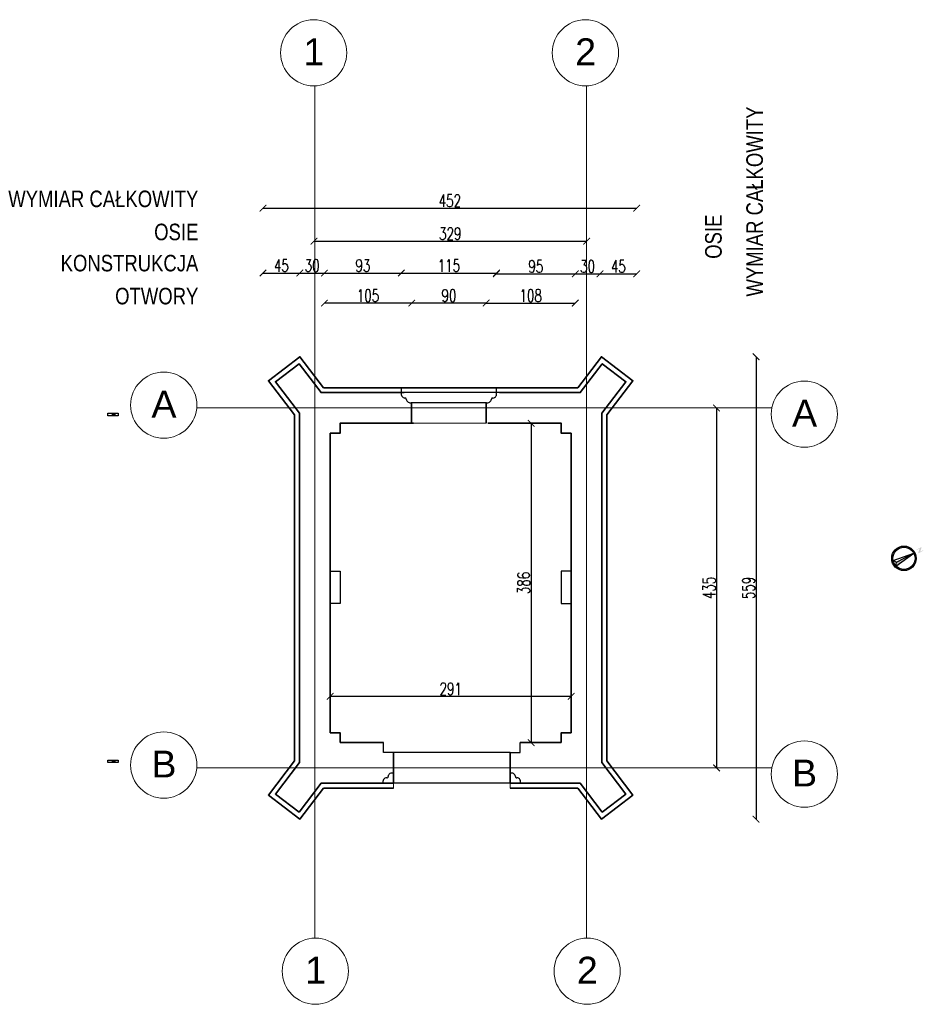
# Model space of a CAD drawing. Header units: millimetres. Extents: x -37887 to 94344, y -69777 to 116976.
# Tile 28 of 205: x 13415 to 24334, y -35885 to -23986. Entities that reach past the tile are written whole.
import ezdxf
from ezdxf.enums import TextEntityAlignment as Align

# ---------------------------------------------------------------- set-up
doc = ezdxf.new("R2010")
doc.units = ezdxf.units.MM
doc.linetypes.add('Linia siatki', pattern=[19.05, 12.7, -3.175, 0, -3.175])
for name, color, linetype, lineweight in [('01_inwentaryzacja', 8, 'Continuous', 9), ('02_odbudowa', 7, 'Continuous', 30), ('0_WYMIAROWANIE', 6, 'Continuous', 9), ('AR_Wymiary zewnętrzne', 6, 'Continuous', 15), ('S-GRID', 1, 'Continuous', 9), ('S-GRID-IDEN', 1, 'Continuous', 9)]:
    doc.layers.add(name, color=color, linetype=linetype, lineweight=lineweight)
doc.styles.add('Arial', font='arial.ttf', dxfattribs={"height": 324.565868})
doc.styles.add('Arial Condensed', font='arial.ttf', dxfattribs={"width": 0.8})
doc.styles.add('ROMANS', font='romans', dxfattribs={"width": 0.7})
doc.dimstyles.new('WYMIAROWANIE_PIOTR', dxfattribs={"dimtxt": 150, "dimasz": 80, "dimexe": 0.18, "dimexo": 0.0625, "dimgap": 15, "dimtad": 1, "dimtoh": 1, "dimdec": 0, "dimlfac": 0.1, "dimzin": 0, "dimdsep": 46, "dimtxsty": 'ROMANS', "dimblk": 'ARCHTICK', "dimcen": 0.09, "dimse1": 1, "dimse2": 1, "dimadec": 0, "dimazin": 0, "dimtfac": 1, "dimtdec": 0, "dimtix": 1, "dimtmove": 1, "dimatfit": 3, "dimldrblk": 'ARCHTICK', "dimfxl": 0, "dimtolj": 1, "dimtzin": 0, "dimarcsym": 0})

# ---------------------------------------------------------------- blocks, each defined once
blk = doc.blocks.new('_ARCHTICK')
at = {"color": 0, "linetype": 'ByBlock', "const_width": 0.15}
blk.add_lwpolyline([(-0.5, -0.5), (0.5, 0.5)], dxfattribs=at)
blk = doc.blocks.new('*D51')
at = {"layer": '0_WYMIAROWANIE', "color": 0, "lineweight": -2}
blk.add_line((16971, -26662), (20265, -26662), dxfattribs=at)
at = {"layer": 'Defpoints', "color": 0}
for p in [(16971, -25737), (20265, -26662), (20265, -29041)]:
    blk.add_point(p, dxfattribs=at)
at = {"layer": '0_WYMIAROWANIE', "color": 0, "lineweight": -2, "xscale": 80, "yscale": 80, "zscale": 80, "rotation": 180}
blk.add_blockref('_ARCHTICK', (16971, -26662), dxfattribs=at)
at = {"layer": '0_WYMIAROWANIE', "color": 0, "lineweight": -2, "xscale": 80, "yscale": 80, "zscale": 80}
blk.add_blockref('_ARCHTICK', (20265, -26662), dxfattribs=at)
at = {"layer": '0_WYMIAROWANIE', "color": 0, "insert": (18618, -26572), "char_height": 150, "attachment_point": 5, "style": 'ROMANS'}
blk.add_mtext('\\A1;329', dxfattribs=at)
blk = doc.blocks.new('*D52')
at = {"layer": '0_WYMIAROWANIE', "color": 0, "lineweight": -2}
blk.add_line((16355, -26264), (20871, -26264), dxfattribs=at)
at = {"layer": 'Defpoints', "color": 0}
for p in [(20871, -26264), (16355, -29294), (20871, -29294)]:
    blk.add_point(p, dxfattribs=at)
at = {"layer": '0_WYMIAROWANIE', "color": 0, "lineweight": -2, "xscale": 80, "yscale": 80, "zscale": 80, "rotation": 180}
blk.add_blockref('_ARCHTICK', (16355, -26264), dxfattribs=at)
at = {"layer": '0_WYMIAROWANIE', "color": 0, "lineweight": -2, "xscale": 80, "yscale": 80, "zscale": 80}
blk.add_blockref('_ARCHTICK', (20871, -26264), dxfattribs=at)
at = {"layer": '0_WYMIAROWANIE', "color": 0, "insert": (18613, -26174), "char_height": 150, "attachment_point": 5, "style": 'ROMANS'}
blk.add_mtext('\\A1;452', dxfattribs=at)
blk = doc.blocks.new('*D65')
at = {"layer": '0_WYMIAROWANIE', "color": 0, "lineweight": -2}
blk.add_line((16355, -27047), (16800, -27047), dxfattribs=at)
at = {"layer": 'Defpoints', "color": 0}
for p in [(16800, -27047), (16800, -27721), (16355, -28061)]:
    blk.add_point(p, dxfattribs=at)
at = {"layer": '0_WYMIAROWANIE', "color": 0, "lineweight": -2, "xscale": 80, "yscale": 80, "zscale": 80, "rotation": 180}
blk.add_blockref('_ARCHTICK', (16355, -27047), dxfattribs=at)
at = {"layer": '0_WYMIAROWANIE', "color": 0, "lineweight": -2, "xscale": 80, "yscale": 80, "zscale": 80}
blk.add_blockref('_ARCHTICK', (16800, -27047), dxfattribs=at)
at = {"layer": '0_WYMIAROWANIE', "color": 0, "insert": (16577, -26957), "char_height": 150, "attachment_point": 5, "style": 'ROMANS'}
blk.add_mtext('\\A1;45', dxfattribs=at)
blk = doc.blocks.new('*D53')
at = {"layer": '0_WYMIAROWANIE', "color": 0, "lineweight": -2}
blk.add_line((16800, -27047), (17097, -27047), dxfattribs=at)
at = {"layer": 'Defpoints', "color": 0}
for p in [(17097, -27047), (16800, -27721), (17097, -28111)]:
    blk.add_point(p, dxfattribs=at)
at = {"layer": '0_WYMIAROWANIE', "color": 0, "lineweight": -2, "xscale": 80, "yscale": 80, "zscale": 80, "rotation": 180}
blk.add_blockref('_ARCHTICK', (16800, -27047), dxfattribs=at)
at = {"layer": '0_WYMIAROWANIE', "color": 0, "lineweight": -2, "xscale": 80, "yscale": 80, "zscale": 80}
blk.add_blockref('_ARCHTICK', (17097, -27047), dxfattribs=at)
at = {"layer": '0_WYMIAROWANIE', "color": 0, "insert": (16949, -26957), "char_height": 150, "attachment_point": 5, "style": 'ROMANS'}
blk.add_mtext('\\A1;30', dxfattribs=at)
blk = doc.blocks.new('*D54')
at = {"layer": '0_WYMIAROWANIE', "color": 0, "lineweight": -2}
blk.add_line((17097, -27047), (18027, -27047), dxfattribs=at)
at = {"layer": 'Defpoints', "color": 0}
for p in [(18027, -27047), (17097, -28111), (18027, -28433)]:
    blk.add_point(p, dxfattribs=at)
at = {"layer": '0_WYMIAROWANIE', "color": 0, "lineweight": -2, "xscale": 80, "yscale": 80, "zscale": 80, "rotation": 180}
blk.add_blockref('_ARCHTICK', (17097, -27047), dxfattribs=at)
at = {"layer": '0_WYMIAROWANIE', "color": 0, "lineweight": -2, "xscale": 80, "yscale": 80, "zscale": 80}
blk.add_blockref('_ARCHTICK', (18027, -27047), dxfattribs=at)
at = {"layer": '0_WYMIAROWANIE', "color": 0, "insert": (17562, -26957), "char_height": 150, "attachment_point": 5, "style": 'ROMANS'}
blk.add_mtext('\\A1;93', dxfattribs=at)
blk = doc.blocks.new('*D55')
at = {"layer": '0_WYMIAROWANIE', "color": 0, "lineweight": -2}
blk.add_line((18027, -27047), (19176, -27047), dxfattribs=at)
at = {"layer": 'Defpoints', "color": 0}
for p in [(19176, -27047), (18027, -28433), (19176, -28433)]:
    blk.add_point(p, dxfattribs=at)
at = {"layer": '0_WYMIAROWANIE', "color": 0, "lineweight": -2, "xscale": 80, "yscale": 80, "zscale": 80, "rotation": 180}
blk.add_blockref('_ARCHTICK', (18027, -27047), dxfattribs=at)
at = {"layer": '0_WYMIAROWANIE', "color": 0, "lineweight": -2, "xscale": 80, "yscale": 80, "zscale": 80}
blk.add_blockref('_ARCHTICK', (19176, -27047), dxfattribs=at)
at = {"layer": '0_WYMIAROWANIE', "color": 0, "insert": (18602, -26957), "char_height": 150, "attachment_point": 5, "style": 'ROMANS'}
blk.add_mtext('\\A1;115', dxfattribs=at)
blk = doc.blocks.new('*D56')
at = {"layer": '0_WYMIAROWANIE', "color": 0, "lineweight": -2}
blk.add_line((19176, -27057), (20129, -27057), dxfattribs=at)
at = {"layer": 'Defpoints', "color": 0}
for p in [(20129, -27057), (20129, -28111), (19176, -28433)]:
    blk.add_point(p, dxfattribs=at)
at = {"layer": '0_WYMIAROWANIE', "color": 0, "lineweight": -2, "xscale": 80, "yscale": 80, "zscale": 80, "rotation": 180}
blk.add_blockref('_ARCHTICK', (19176, -27057), dxfattribs=at)
at = {"layer": '0_WYMIAROWANIE', "color": 0, "lineweight": -2, "xscale": 80, "yscale": 80, "zscale": 80}
blk.add_blockref('_ARCHTICK', (20129, -27057), dxfattribs=at)
at = {"layer": '0_WYMIAROWANIE', "color": 0, "insert": (19652, -26967), "char_height": 150, "attachment_point": 5, "style": 'ROMANS'}
blk.add_mtext('\\A1;95', dxfattribs=at)
blk = doc.blocks.new('*D57')
at = {"layer": '0_WYMIAROWANIE', "color": 0, "lineweight": -2}
blk.add_line((20129, -27057), (20426, -27057), dxfattribs=at)
at = {"layer": 'Defpoints', "color": 0}
for p in [(20426, -27057), (20426, -27721), (20129, -28111)]:
    blk.add_point(p, dxfattribs=at)
at = {"layer": '0_WYMIAROWANIE', "color": 0, "lineweight": -2, "xscale": 80, "yscale": 80, "zscale": 80, "rotation": 180}
blk.add_blockref('_ARCHTICK', (20129, -27057), dxfattribs=at)
at = {"layer": '0_WYMIAROWANIE', "color": 0, "lineweight": -2, "xscale": 80, "yscale": 80, "zscale": 80}
blk.add_blockref('_ARCHTICK', (20426, -27057), dxfattribs=at)
at = {"layer": '0_WYMIAROWANIE', "color": 0, "insert": (20277, -26967), "char_height": 150, "attachment_point": 5, "style": 'ROMANS'}
blk.add_mtext('\\A1;30', dxfattribs=at)
blk = doc.blocks.new('*D58')
at = {"layer": '0_WYMIAROWANIE', "color": 0, "lineweight": -2}
blk.add_line((20426, -27057), (20871, -27057), dxfattribs=at)
at = {"layer": 'Defpoints', "color": 0}
for p in [(20871, -27057), (20426, -27721), (20871, -28061)]:
    blk.add_point(p, dxfattribs=at)
at = {"layer": '0_WYMIAROWANIE', "color": 0, "lineweight": -2, "xscale": 80, "yscale": 80, "zscale": 80, "rotation": 180}
blk.add_blockref('_ARCHTICK', (20426, -27057), dxfattribs=at)
at = {"layer": '0_WYMIAROWANIE', "color": 0, "lineweight": -2, "xscale": 80, "yscale": 80, "zscale": 80}
blk.add_blockref('_ARCHTICK', (20871, -27057), dxfattribs=at)
at = {"layer": '0_WYMIAROWANIE', "color": 0, "insert": (20649, -26967), "char_height": 150, "attachment_point": 5, "style": 'ROMANS'}
blk.add_mtext('\\A1;45', dxfattribs=at)
blk = doc.blocks.new('*D59')
at = {"layer": '0_WYMIAROWANIE', "color": 0, "lineweight": -2}
blk.add_line((18152, -27410), (17097, -27410), dxfattribs=at)
at = {"layer": 'Defpoints', "color": 0}
for p in [(17097, -27410), (17097, -28111), (18152, -28613)]:
    blk.add_point(p, dxfattribs=at)
at = {"layer": '0_WYMIAROWANIE', "color": 0, "lineweight": -2, "xscale": 80, "yscale": 80, "zscale": 80, "rotation": 180}
blk.add_blockref('_ARCHTICK', (17097, -27410), dxfattribs=at)
at = {"layer": '0_WYMIAROWANIE', "color": 0, "lineweight": -2, "xscale": 80, "yscale": 80, "zscale": 80}
blk.add_blockref('_ARCHTICK', (18152, -27410), dxfattribs=at)
at = {"layer": '0_WYMIAROWANIE', "color": 0, "insert": (17624, -27320), "char_height": 150, "attachment_point": 5, "style": 'ROMANS'}
blk.add_mtext('\\A1;105', dxfattribs=at)
blk = doc.blocks.new('*D60')
at = {"layer": '0_WYMIAROWANIE', "color": 0, "lineweight": -2}
blk.add_line((19052, -27410), (18152, -27410), dxfattribs=at)
at = {"layer": 'Defpoints', "color": 0}
for p in [(18152, -27410), (18152, -28613), (19052, -28613)]:
    blk.add_point(p, dxfattribs=at)
at = {"layer": '0_WYMIAROWANIE', "color": 0, "lineweight": -2, "xscale": 80, "yscale": 80, "zscale": 80, "rotation": 180}
blk.add_blockref('_ARCHTICK', (18152, -27410), dxfattribs=at)
at = {"layer": '0_WYMIAROWANIE', "color": 0, "lineweight": -2, "xscale": 80, "yscale": 80, "zscale": 80}
blk.add_blockref('_ARCHTICK', (19052, -27410), dxfattribs=at)
at = {"layer": '0_WYMIAROWANIE', "color": 0, "insert": (18602, -27320), "char_height": 150, "attachment_point": 5, "style": 'ROMANS'}
blk.add_mtext('\\A1;90', dxfattribs=at)
blk = doc.blocks.new('*D61')
at = {"layer": '0_WYMIAROWANIE', "color": 0, "lineweight": -2}
blk.add_line((19052, -27410), (20129, -27410), dxfattribs=at)
at = {"layer": 'Defpoints', "color": 0}
for p in [(20129, -27410), (20129, -28111), (19052, -28613)]:
    blk.add_point(p, dxfattribs=at)
at = {"layer": '0_WYMIAROWANIE', "color": 0, "lineweight": -2, "xscale": 80, "yscale": 80, "zscale": 80, "rotation": 180}
blk.add_blockref('_ARCHTICK', (19052, -27410), dxfattribs=at)
at = {"layer": '0_WYMIAROWANIE', "color": 0, "lineweight": -2, "xscale": 80, "yscale": 80, "zscale": 80}
blk.add_blockref('_ARCHTICK', (20129, -27410), dxfattribs=at)
at = {"layer": '0_WYMIAROWANIE', "color": 0, "insert": (19590, -27320), "char_height": 150, "attachment_point": 5, "style": 'ROMANS'}
blk.add_mtext('\\A1;108', dxfattribs=at)
blk = doc.blocks.new('*D62')
at = {"layer": '0_WYMIAROWANIE', "color": 0, "lineweight": -2}
blk.add_line((22313, -28059), (22313, -33647), dxfattribs=at)
at = {"layer": 'Defpoints', "color": 0}
for p in [(20920, -28059), (20920, -33647), (22313, -33647)]:
    blk.add_point(p, dxfattribs=at)
at = {"layer": '0_WYMIAROWANIE', "color": 0, "lineweight": -2, "xscale": 80, "yscale": 80, "zscale": 80}
for p, rotation in [((22313, -28059), 90), ((22313, -33647), 270)]:
    blk.add_blockref('_ARCHTICK', p, dxfattribs=dict(at, rotation=rotation))
at = {"layer": '0_WYMIAROWANIE', "color": 0, "insert": (22223, -30853), "char_height": 150, "attachment_point": 5, "rotation": 90, "style": 'ROMANS'}
blk.add_mtext('\\A1;559', dxfattribs=at)
blk = doc.blocks.new('*D63')
at = {"layer": '0_WYMIAROWANIE', "color": 0, "lineweight": -2}
blk.add_line((17166, -32163), (20080, -32163), dxfattribs=at)
at = {"layer": 'Defpoints', "color": 0}
for p in [(20080, -32163), (20080, -32603), (17166, -32843)]:
    blk.add_point(p, dxfattribs=at)
at = {"layer": '0_WYMIAROWANIE', "color": 0, "lineweight": -2, "xscale": 80, "yscale": 80, "zscale": 80, "rotation": 180}
blk.add_blockref('_ARCHTICK', (17166, -32163), dxfattribs=at)
at = {"layer": '0_WYMIAROWANIE', "color": 0, "lineweight": -2, "xscale": 80, "yscale": 80, "zscale": 80}
blk.add_blockref('_ARCHTICK', (20080, -32163), dxfattribs=at)
at = {"layer": '0_WYMIAROWANIE', "color": 0, "insert": (18623, -32073), "char_height": 150, "attachment_point": 5, "style": 'ROMANS'}
blk.add_mtext('\\A1;291', dxfattribs=at)
blk = doc.blocks.new('Siatka - 4 mm-108067-PARTER')
at = {"layer": 'S-GRID-IDEN'}
blk.add_circle((0, 0), 4, dxfattribs=at)
blk = doc.blocks.new('*D50')
at = {"layer": '0_WYMIAROWANIE', "color": 0, "lineweight": -2}
blk.add_line((19595, -28863), (19595, -32723), dxfattribs=at)
at = {"layer": 'Defpoints', "color": 0}
for p in [(19960, -28863), (19595, -32723), (19960, -32723)]:
    blk.add_point(p, dxfattribs=at)
at = {"layer": '0_WYMIAROWANIE', "color": 0, "lineweight": -2, "xscale": 80, "yscale": 80, "zscale": 80}
for p, rotation in [((19595, -28863), 90), ((19595, -32723), 270)]:
    blk.add_blockref('_ARCHTICK', p, dxfattribs=dict(at, rotation=rotation))
at = {"layer": '0_WYMIAROWANIE', "color": 0, "insert": (19505, -30793), "char_height": 150, "attachment_point": 5, "rotation": 90, "style": 'ROMANS'}
blk.add_mtext('\\A1;386', dxfattribs=at)
blk = doc.blocks.new('*D64')
at = {"layer": '0_WYMIAROWANIE', "color": 0, "lineweight": -2}
blk.add_line((21836, -28678), (21836, -33028), dxfattribs=at)
at = {"layer": 'Defpoints', "color": 0}
for p in [(21335, -28678), (21126, -33028), (21836, -33028)]:
    blk.add_point(p, dxfattribs=at)
at = {"layer": '0_WYMIAROWANIE', "color": 0, "lineweight": -2, "xscale": 80, "yscale": 80, "zscale": 80}
for p, rotation in [((21836, -28678), 90), ((21836, -33028), 270)]:
    blk.add_blockref('_ARCHTICK', p, dxfattribs=dict(at, rotation=rotation))
at = {"layer": '0_WYMIAROWANIE', "color": 0, "insert": (21746, -30853), "char_height": 150, "attachment_point": 5, "rotation": 90, "style": 'ROMANS'}
blk.add_mtext('\\A1;435', dxfattribs=at)

msp = doc.modelspace()

# ---------------------------------------------------------------- hatches: boundary and pattern name
h = msp.add_hatch(color=256)
h.dxf.hatch_style = 1
h.paths.add_polyline_path([(24333.9, -30403.4), (24331.1, -30398), (24296.3, -30416), (24313.4, -30363.6), (24311.2, -30359.3), (24253.1, -30389.3), (24255.7, -30394.4), (24290.7, -30376.4), (24272.7, -30427.4), (24275.8, -30433.4)])
h.paths.add_polyline_path([(24219.6, -30433.8), (24011.2, -30541.4), (24003.7, -30589.3)], flags=0)
h.paths.add_polyline_path([(24032.1, -30363.8, 1), (24168.1, -30627.3, 1)])
h.paths.add_polyline_path([(24161.8, -30615, -1), (24038.4, -30376, -1)], flags=16)
h.paths.add_polyline_path([(24003.7, -30589.3), (24011.2, -30541.4), (23967.9, -30519.8), (24219.6, -30433.8)], flags=0)
h = msp.add_hatch(color=256)
h.dxf.hatch_style = 1
h.paths.add_polyline_path([(24219.6, -30433.8), (24011.2, -30541.4), (24003.7, -30589.3)])

# ---------------------------------------------------------------- linework, layer by layer
for p, q in [((24011.2, -30541.4), (24219.6, -30433.8)), ((23967.9, -30519.8), (24011.2, -30541.4)), ((24003.7, -30589.3), (24011.2, -30541.4))]:
    msp.add_line(p, q)
for points in [[(23967.9, -30519.8), (24219.6, -30433.8)], [(24003.7, -30589.3), (24219.6, -30433.8)]]:
    msp.add_lwpolyline(points)
for radius in [148.3, 134.5]:
    msp.add_circle((24100.1, -30495.5), radius)
at = {"layer": '01_inwentaryzacja', "lineweight": 35}
for p, q in [((18151.5, -28862.8), (18151.5, -28612.8)), ((19051.5, -28862.8), (19051.5, -28612.8)), ((17285.8, -28862.8), (18172.9, -28862.8)), ((19072.9, -28862.8), (19960, -28862.8)), ((17165.8, -28982.8), (17165.8, -32602.7)), ((20080, -28982.8), (20080, -32602.7)), ((17931.5, -32842.7), (17931.5, -33212.7)), ((17931.5, -32842.7), (17931.5, -33212.7)), ((19341.5, -32842.7), (19341.5, -33212.7))]:
    msp.add_line(p, q, dxfattribs=at)
at = {"layer": '01_inwentaryzacja'}
for p, q in [((18151.5, -28862.8), (19051.5, -28862.8)), ((17931.5, -33212.7), (17931.5, -33272.7)), ((19341.5, -33212.7), (19341.5, -33272.7))]:
    msp.add_line(p, q, dxfattribs=at)
at = {"layer": '01_inwentaryzacja', "lineweight": 35}
for points in [[(17931.5, -33272.7), (17087.6, -33272.7), (16802, -33646.8), (16420.5, -33355.6), (16735.8, -32942.5), (16735.8, -28763), (16420.5, -28349.9), (16802, -28058.7), (17087.6, -28432.8), (18314.2, -28432.8)], [(18974.2, -28432.8), (20158.2, -28432.8), (20443.7, -28058.7), (20825.3, -28349.9), (20510, -28763), (20510, -32942.5), (20825.3, -33355.6), (20443.7, -33646.8), (20158.2, -33272.7), (19341.5, -33272.7)], [(17931.5, -33212.7), (17057.9, -33212.7), (16790.7, -33562.7), (16504.6, -33344.3), (16795.8, -32962.7), (16795.8, -28742.7), (16504.6, -28361.2), (16790.7, -28142.8), (17057.9, -28492.8), (18062.1, -28492.8)], [(19211, -28492.8), (20187.9, -28492.8), (20455, -28142.8), (20741.2, -28361.2), (20450, -28742.7), (20450, -32962.7), (20741.2, -33344.3), (20455, -33562.7), (20187.9, -33212.7), (19341.5, -33212.7)], [(17285.8, -28862.8), (17285.8, -28862.8), (17285.8, -28982.8), (17165.8, -28982.8)], [(19960, -28862.8), (19960, -28862.8), (19960, -28982.8), (20080, -28982.8)], [(17285.8, -32722.7), (17285.8, -32722.7), (17285.8, -32602.7), (17165.8, -32602.7)], [(19960, -32722.7), (19960, -32722.7), (19960, -32602.7), (20080, -32602.7)], [(17285.8, -32722.7), (17285.8, -32722.7), (17811.5, -32722.7)], [(19960, -32722.7), (19960, -32722.7), (19461.5, -32722.7)]]:
    msp.add_lwpolyline(points, dxfattribs=at)
at = {"layer": '01_inwentaryzacja'}
for points in [[(18151.5, -28862.8), (18151.5, -28612.8), (18151.5, -28612.8), (18151.5, -28612.8)], [(19051.5, -28862.8), (19051.5, -28612.8), (19051.5, -28612.8), (19051.5, -28612.8)]]:
    msp.add_lwpolyline(points, dxfattribs=at)
at = {"layer": '02_odbudowa'}
for points in [[(18027.1, -28492.8), (18027.1, -28432.8)], [(19176, -28492.8), (19176, -28432.8)], [(20187.9, -28492.8), (17057.9, -28492.8)], [(18151.5, -28612.8), (19051.5, -28612.8)], [(17165.8, -30652), (17285.8, -30652), (17285.8, -31043), (17165.8, -31043)], [(20080, -30652), (19960, -30652), (19960, -31043), (20080, -31043)], [(17931.5, -32842.7), (17811.5, -32842.7), (17811.5, -32722.7)], [(19341.5, -32842.7), (19461.5, -32842.7), (19461.5, -32722.7)], [(19341.5, -32842.7), (17931.5, -32842.7)], [(17931.5, -32842.7), (17931.5, -33092.7)], [(19341.5, -32842.7), (19341.5, -33092.7)], [(19341.5, -33212.7), (17931.5, -33212.7)]]:
    msp.add_lwpolyline(points, dxfattribs=at)
for points in [[(19176, -28432.8), (19176, -28432.8), (18027.1, -28432.8), (18027.1, -28432.8)], [(14605.9, -28742.7), (14605.9, -28772.7), (14479.8, -28772.7), (14479.8, -28742.7)], [(14563.5, -28742.7), (14563.5, -28772.7), (14537.6, -28772.7), (14537.6, -28742.7)], [(14546.2, -28772.7), (14546.2, -28742.7), (14556.5, -28742.7), (14556.5, -28772.7)], [(14605.9, -32932.7), (14605.9, -32962.7), (14479.8, -32962.7), (14479.8, -32932.7)], [(14563.5, -32932.7), (14563.5, -32962.7), (14537.6, -32962.7), (14537.6, -32932.7)], [(14546.2, -32962.7), (14546.2, -32932.7), (14556.5, -32932.7), (14556.5, -32962.7)]]:
    msp.add_lwpolyline(points, close=True, dxfattribs=at)
for centre, radius, start, end in [((18074.1, -28508.5), 49.6, 161.49688, 266.21556), ((18074.6, -28569.4), 12, 340.54518, 108.26962), ((19128.5, -28569.4), 12, 71.73038, 199.45482), ((19129, -28508.5), 49.6, 273.78444, 18.50312), ((18135.9, -28564.5), 50.8, 190.12944, 287.94228), ((19067.2, -28564.5), 50.8, 252.05772, 349.87056), ((17854.1, -33197), 49.6, 93.78444, 198.50312), ((17854.6, -33136.1), 12, 251.73038, 19.45482), ((17915.9, -33141), 50.8, 72.05772, 169.87056), ((19357.2, -33141), 50.8, 10.12944, 107.94228), ((19418.5, -33136.1), 12, 160.54518, 288.26962), ((19419, -33197), 49.6, 341.49688, 86.21556)]:
    msp.add_arc(centre, radius, start, end, dxfattribs=at)
at = {"layer": 'S-GRID', "linetype": 'Linia siatki', "ltscale": 0.5}
for p, q in [((16981.2, -35085.2), (16981.2, -24785.3)), ((20265.4, -35085.2), (20265.4, -24785.3)), ((22504, -28677.8), (15556, -28677.8)), ((22504, -33027.7), (15556, -33027.7))]:
    msp.add_line(p, q, dxfattribs=at)

# ---------------------------------------------------------------- block references
at = {"layer": 'S-GRID-IDEN', "xscale": 99.99999999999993, "yscale": 99.99999999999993, "zscale": 99.99999999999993, "rotation": 89.99999999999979}
for p in [(16967, -24385.5), (20251.2, -24385.5), (15156, -28644), (22896.9, -28752.8), (15156, -32993.9), (22896.9, -33102.7), (16988.1, -35485.1), (20272.2, -35485.1)]:
    msp.add_blockref('Siatka - 4 mm-108067-PARTER', p, dxfattribs=at)

# ---------------------------------------------------------------- texts
at = {"layer": 'AR_Wymiary zewnętrzne', "style": 'Arial Condensed', "width": 0.8}
for s, p in [('WYMIAR CAŁKOWITY', (22395.3, -25034.6)), ('OSIE', (21897.7, -26341.2))]:
    msp.add_text(s, height=200, rotation=90, dxfattribs=at).set_placement(p, align=Align.RIGHT)
for s, p in [('WYMIAR CAŁKOWITY', (15574.2, -26250.9)), ('WYMIAR CAŁKOWITY', (15574.2, -26250.9)), ('OSIE', (15574.2, -26650.9)), ('KONSTRUKCJA', (15574.2, -27027.4)), ('KONSTRUKCJA', (15574.2, -27027.4)), ('OTWORY', (15574.2, -27425.9))]:
    msp.add_text(s, height=200, dxfattribs=at).set_placement(p, align=Align.RIGHT)
at = {"layer": 'S-GRID-IDEN', "width": 360.335, "attachment_point": 2, "line_spacing_factor": 0.938532, "style": 'Arial'}
for s, insert, char_height in [('1', (16969.6, -24210.8), 324.6), ('2', (20253.8, -24210.8), 324.6), ('\\fArial|b0|i0|c238|p34|;A', (15158.5, -28469.3), 324.566), ('\\fArial|b0|i0|c238|p34|;A', (22899.4, -28578.1), 324.566), ('B', (15158.5, -32819.2), 324.6), ('B', (22899.4, -32928.1), 324.6), ('1', (16990.7, -35310.4), 324.6), ('2', (20274.8, -35310.4), 324.6)]:
    msp.add_mtext(s, dxfattribs=dict(at, insert=insert, char_height=char_height))

# ---------------------------------------------------------------- dimensions: what is measured, and where the dimension line sits
at = {"layer": '0_WYMIAROWANIE'}
for base, p1, p2, picture, middle in [((20265.4, -26661.6), (16971.3, -25737.2), (20265.4, -29041.3), '*D51', (18618.4, -26571.6)), ((20871.4, -26263.5), (16354.5, -29294.3), (20871.4, -29294.3), '*D52', (18613, -26173.5)), ((16799.7, -27047), (16354.5, -28060.8), (16799.7, -27721), '*D65', (16577.1, -26957)), ((17097.5, -27047), (16799.7, -27721), (17097.5, -28111.2), '*D53', (16948.6, -26957)), ((18027.1, -27047), (17097.5, -28111.2), (18027.1, -28432.8), '*D54', (17562.3, -26957)), ((19176, -27047), (18027.1, -28432.8), (19176, -28432.8), '*D55', (18601.5, -26957)), ((20128.5, -27057), (19176, -28432.8), (20128.5, -28111.2), '*D56', (19652.2, -26967)), ((20426.3, -27057), (20128.5, -28111.2), (20426.3, -27721), '*D57', (20277.4, -26967)), ((20871.4, -27057), (20426.3, -27721), (20871.4, -28060.8), '*D58', (20648.9, -26967)), ((17097.5, -27410.2), (18151.5, -28612.8), (17097.5, -28111.2), '*D59', (17624.5, -27320.2)), ((18151.5, -27410.2), (19051.5, -28612.8), (18151.5, -28612.8), '*D60', (18601.5, -27320.2)), ((20128.5, -27410.2), (19051.5, -28612.8), (20128.5, -28111.2), '*D61', (19590, -27320.2)), ((20080, -32163.2), (17165.8, -32842.7), (20080, -32602.7), '*D63', (18622.9, -32073.2))]:
    dim = msp.add_linear_dim(base=base, p1=p1, p2=p2, dimstyle='WYMIAROWANIE_PIOTR', dxfattribs=at)
    dim.commit()
    dim.dimension.update_dxf_attribs({"geometry": picture, "text_midpoint": middle})
for base, p1, p2, picture, middle in [((22312.6, -33646.8), (20920.5, -28058.7), (20920.5, -33646.8), '*D62', (22222.6, -30852.7)), ((21835.8, -33027.7), (21335.4, -28677.8), (21126.4, -33027.7), '*D64', (21745.8, -30852.7)), ((19595.4, -32722.7), (19960, -28862.8), (19960, -32722.7), '*D50', (19505.4, -30792.7))]:
    dim = msp.add_linear_dim(base=base, p1=p1, p2=p2, angle=90, dimstyle='WYMIAROWANIE_PIOTR', dxfattribs=at)
    dim.commit()
    dim.dimension.update_dxf_attribs({"geometry": picture, "text_midpoint": middle})

doc.saveas('drawing.dxf')
